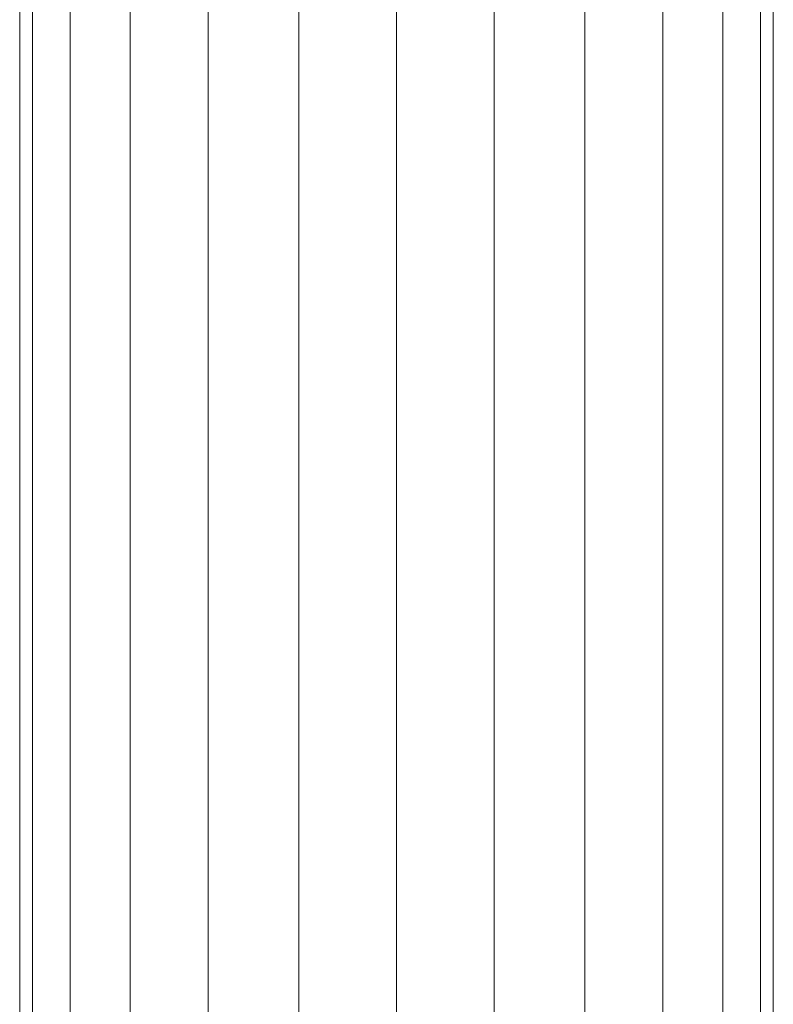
# Model space of a CAD drawing. Header units: millimetres. Extents: x -173 to 173, y -232 to 32.
# Tile 248 of 256: x -12 to 12, y -172 to -140. Entities that reach past the tile are written whole.
import ezdxf

# ---------------------------------------------------------------- set-up
doc = ezdxf.new("R2010")
doc.units = ezdxf.units.MM
doc.layers.add('M-520-M_DRAINAGE_FW', color=2, linetype='Continuous', lineweight=30)

# ---------------------------------------------------------------- blocks, each defined once
blk = doc.blocks.new('FFAS1603-101500BC0 - Kastello 3-Hole Basin Mixer with Pop-Up Drain-4810-3D View 1')
at = {"layer": 'M-520-M_DRAINAGE_FW', "lineweight": 9}
mesh = blk.add_polyface(dxfattribs=at)
corners = [(-12, -202.08, -165.83), (-11.591, -202.08, -162.724), (-10.392, -202.08, -159.83), (-8.485, -202.08, -157.344), (-6, -202.08, -155.437), (-3.106, -202.08, -154.239), (0, -202.08, -153.83), (3.106, -202.08, -154.239), (6, -202.08, -155.437), (8.485, -202.08, -157.344), (10.392, -202.08, -159.83), (11.591, -202.08, -162.724), (12, -202.08, -165.83), (12, -123.477, -165.83), (11.591, -123.477, -162.724), (10.392, -123.477, -159.83), (8.485, -123.477, -157.344), (6, -123.477, -155.437), (3.106, -123.477, -154.239), (0, -123.477, -153.83), (-3.106, -123.477, -154.239), (-6, -123.477, -155.437), (-8.485, -123.477, -157.344), (-10.392, -123.477, -159.83), (-11.591, -123.477, -162.724), (-12, -123.477, -165.83)]
mesh.append_faces([[corners[k] for k in face] for face in [(1, 24, 25, 0)]], dxfattribs={"vtx0": -1})
mesh.append_faces([[corners[k] for k in face] for face in [(2, 23, 24, 1), (3, 22, 23, 2), (21, 4, 5, 20)]], dxfattribs={"vtx0": -1, "vtx2": -1})
mesh.append_faces([[corners[k] for k in face] for face in [(13, 14, 11, 12)]], dxfattribs={"vtx1": -1})
mesh.append_faces([[corners[k] for k in face] for face in [(14, 15, 10, 11), (16, 17, 8, 9), (15, 16, 9, 10), (17, 18, 7, 8), (6, 7, 18, 19), (19, 20, 5, 6), (3, 4, 21, 22)]], dxfattribs={"vtx1": -1, "vtx3": -1})
mesh = blk.add_polyface(dxfattribs=at)
corners = [(12, -202.08, -165.83), (11.591, -202.08, -168.936), (10.392, -202.08, -171.83), (8.485, -202.08, -174.315), (6, -202.08, -176.222), (3.106, -202.08, -177.421), (0, -202.08, -177.83), (-3.106, -202.08, -177.421), (-6, -202.08, -176.222), (-8.485, -202.08, -174.315), (-10.392, -202.08, -171.83), (-11.591, -202.08, -168.936), (-12, -202.08, -165.83), (-12, -123.477, -165.83), (-11.591, -123.477, -168.936), (-10.392, -123.477, -171.83), (-8.485, -123.477, -174.315), (-6, -123.477, -176.222), (-3.106, -123.477, -177.421), (0, -123.477, -177.83), (3.106, -123.477, -177.421), (6, -123.477, -176.222), (8.485, -123.477, -174.315), (10.392, -123.477, -171.83), (11.591, -123.477, -168.936), (12, -123.477, -165.83)]
mesh.append_faces([[corners[k] for k in face] for face in [(1, 24, 25, 0)]], dxfattribs={"vtx0": -1})
mesh.append_faces([[corners[k] for k in face] for face in [(19, 6, 7, 18), (4, 21, 22, 3), (2, 23, 24, 1), (3, 22, 23, 2), (20, 5, 6, 19)]], dxfattribs={"vtx0": -1, "vtx2": -1})
mesh.append_faces([[corners[k] for k in face] for face in [(13, 14, 11, 12)]], dxfattribs={"vtx1": -1})
mesh.append_faces([[corners[k] for k in face] for face in [(14, 15, 10, 11), (16, 17, 8, 9), (15, 16, 9, 10), (17, 18, 7, 8), (4, 5, 20, 21)]], dxfattribs={"vtx1": -1, "vtx3": -1})

msp = doc.modelspace()

# ---------------------------------------------------------------- block references
at = {"layer": 'M-520-M_DRAINAGE_FW', "lineweight": 9}
msp.add_blockref('FFAS1603-101500BC0 - Kastello 3-Hole Basin Mixer with Pop-Up Drain-4810-3D View 1', (0, 0), dxfattribs=at)

doc.saveas('drawing.dxf')
